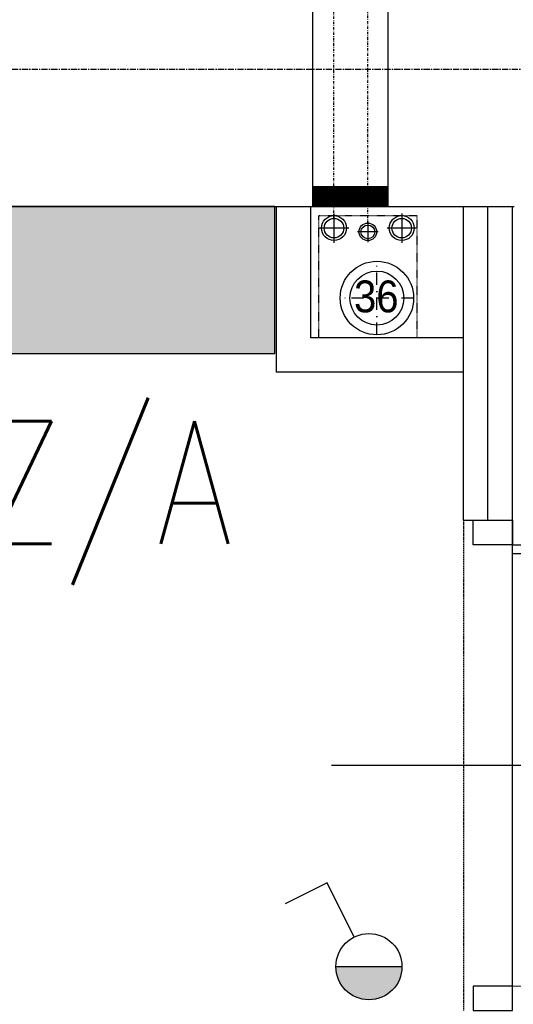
# Model space of a CAD drawing. Header units: inches. Extents: x -281236 to -70395, y 38777 to 102341.
# Tile 44 of 244: x -139467 to -139366, y 41430 to 41631. Entities that reach past the tile are written whole.
import ezdxf

# ---------------------------------------------------------------- set-up
doc = ezdxf.new("R2010")
doc.units = ezdxf.units.IN
doc.header["$MEASUREMENT"] = 0
for name, pattern in [('00-inst$0$DASHDOT', [1, 0.5, -0.25, 0, -0.25]), ('CENTER', [2, 1.25, -0.25, 0.25, -0.25]), ('DASHDOT', [1, 0.5, -0.25, 0, -0.25]), ('DASHED2', [0.375, 0.25, -0.125])]:
    doc.linetypes.add(name, pattern=pattern)
doc.layers.get('0').update_dxf_attribs({"color": 101})
for name, color, linetype in [('Drz---drzwi', 5, 'Continuous'), ('E35', 6, 'Continuous'), ('E50', 3, 'Continuous'), ('Ins-kan', 54, 'Continuous'), ('Ins-wod', 152, 'Continuous'), ('M-wodomierze', 7, 'Continuous'), ('Mw-wc-rury', 160, 'DASHDOT'), ('Os-osie glowne', 8, 'CENTER'), ('piony_K_nr', 240, 'Continuous'), ('Sc-cegla pelna', 32, 'Continuous'), ('Sc-gk', 120, 'Continuous'), ('Sc-gk-hatch', 8, 'Continuous'), ('Sc-nad', 5, 'DASHED2'), ('W-otwor-strop', 126, 'Continuous')]:
    doc.layers.add(name, color=color, linetype=linetype)
doc.styles.add('ROMANS', font='romans', dxfattribs={"width": 0.85})
doc.styles.add('TYTUL2', font='ARIAL.TTF')
doc.linetypes.add('BATTING', pattern='A,0.0001,-0.1,[134,ltypeshp.shx,S=0.1,R=0,X=-0.1,Y=0],-0.2,[134,ltypeshp.shx,S=0.1,R=180,X=0.1,Y=0],-0.1', length=0.4001)

# ---------------------------------------------------------------- blocks, each defined once
blk = doc.blocks.new('_0630_DRZWI_90')
at = {"ltscale": 7}
for p, q in [((5, 8), (5, 98)), ((6.8, 8), (6.8, 97.98))]:
    blk.add_line(p, q, dxfattribs=at)
at = {"ltscale": 25}
for p, q in [((50, 19.7), (50, -28.9)), ((5, 8), (0, 8)), ((0, 8), (5, 8)), ((0, 0), (0, 8)), ((95, 8), (5, 8)), ((5, 8), (5, 0)), ((95, 8), (95, 0)), ((100, 8), (95, 8)), ((100, 0), (100, 8)), ((5, 0), (0, 0)), ((5, 0), (0, 0)), ((95, 0), (100, 0)), ((95, 0), (100, 0))]:
    blk.add_line(p, q, dxfattribs=at)
at = {"ltscale": 7}
blk.add_arc((5, 8), 90, 0, 90, dxfattribs=at)
blk = doc.blocks.new('_gslkflhklgj')
at = {"linetype": '00-inst$0$DASHDOT', "ltscale": 5}
for p, q in [((0, -7.5), (0, 7.5)), ((7.5, 0), (-7.5, 0))]:
    blk.add_line(p, q, dxfattribs=at)
for radius in [7.5, 5.5]:
    blk.add_circle((0, 0), radius)
blk = doc.blocks.new('pion_woda')
at = {"layer": 'Ins-wod'}
for p, q in [((0, 3), (0, -3)), ((3, 0), (-3, 0))]:
    blk.add_line(p, q, dxfattribs=at)
for centre, radius in [((0, 0.02), 2.55), ((0, 0), 2)]:
    blk.add_circle(centre, radius, dxfattribs=at)
blk = doc.blocks.new('pion_mały')
at = {"layer": 'Ins-wod'}
for p, q in [((0, 2.08), (0, -2.12)), ((2.1, -0.02), (-2.1, -0.02))]:
    blk.add_line(p, q, dxfattribs=at)
for centre, radius in [((0, 0), 1.79), ((0, -0.02), 1.4)]:
    blk.add_circle(centre, radius, dxfattribs=at)
blk = doc.blocks.new('piony_W')
for name, p in [('pion_woda', (-6.91, 0.76)), ('pion_mały', (0, 0.02)), ('pion_woda', (6.91, 0.76))]:
    blk.add_blockref(name, p)

msp = doc.modelspace()

# ---------------------------------------------------------------- hatches: boundary and pattern name
at = {"layer": 'E35'}
msp.add_hatch(color=256, dxfattribs=at).paths.add_polyline_path([(-139389.19, 41438.12), (-139402.69, 41438.12, 1)])
at = {"layer": 'E50'}
msp.add_hatch(color=256, dxfattribs=at).paths.add_polyline_path([(-139505.13, 41593.17), (-139505.13, 41563.17), (-139415.13, 41563.17), (-139415.13, 41593.17)])

# ---------------------------------------------------------------- linework, layer by layer
at = {"layer": 'E35'}
for p, q in [((-139404.49, 41455.2), (-139413.02, 41450.92)), ((-139398.96, 41444.16), (-139404.49, 41455.2)), ((-139402.69, 41438.12), (-139389.19, 41438.12))]:
    msp.add_line(p, q, dxfattribs=at)
msp.add_circle((-139395.94, 41438.12), 6.75, dxfattribs=at)
at = {"layer": 'E50'}
msp.add_lwpolyline([(-139505.13, 41563.17), (-139415.13, 41563.17), (-139415.13, 41593.17), (-139505.13, 41593.17)], close=True, dxfattribs=at)
at = {"layer": 'M-wodomierze', "linetype": 'Continuous'}
msp.add_lwpolyline([(-139407.37, 41651.16), (-139392.11, 41651.16), (-139392.11, 41593.17), (-139407.37, 41593.17)], close=True, dxfattribs=at)
at = {"layer": 'M-wodomierze', "linetype": 'Continuous', "const_width": 4}
msp.add_lwpolyline([(-139407.37, 41595.33), (-139392.11, 41595.33)], dxfattribs=at)
at = {"layer": 'Mw-wc-rury'}
for p, q in [((-139403.07, 41590.74), (-139403.07, 41675.63)), ((-139396.16, 41589.78), (-139396.16, 41662.29))]:
    msp.add_line(p, q, dxfattribs=at)
at = {"layer": 'Os-osie glowne'}
msp.add_lwpolyline([(-143378.77, 41621.16), (-138190.25, 41621.16)], dxfattribs=at)
at = {"layer": 'Sc-cegla pelna'}
msp.add_line((-139680.87, 41593.16), (-139366.29, 41593.19), dxfattribs=at)
at = {"layer": 'Sc-gk'}
for p, q in [((-139414.87, 41593.18), (-139414.87, 41559.34)), ((-139407.87, 41593.18), (-139407.87, 41566.34)), ((-139376.65, 41529.16), (-139376.65, 41593.19)), ((-139366.65, 41529.16), (-139366.65, 41593.19)), ((-139376.65, 41566.34), (-139407.87, 41566.34)), ((-139376.65, 41559.34), (-139414.87, 41559.34)), ((-139376.65, 41529.16), (-139366.65, 41529.16))]:
    msp.add_line(p, q, dxfattribs=at)
at = {"layer": 'Sc-gk-hatch', "linetype": 'BATTING', "ltscale": 0.22}
msp.add_line((-139371.65, 41529.16), (-139371.65, 41593.19), dxfattribs=at)
at = {"layer": 'Sc-nad'}
msp.add_line((-139376.65, 41529.16), (-139376.65, 41429.16), dxfattribs=at)
at = {"layer": 'W-otwor-strop', "linetype": 'DASHED2', "ltscale": 0.3}
msp.add_lwpolyline([(-139386.16, 41566.34), (-139406.16, 41566.34), (-139406.16, 41591.34), (-139386.16, 41591.34)], close=True, dxfattribs=at)
msp.add_lwpolyline([(-139386.16, 41566.34), (-139406.16, 41566.34), (-139406.16, 41591.34), (-139386.16, 41591.34)], close=True, dxfattribs=at)
msp.add_lwpolyline([(-139386.16, 41566.34), (-139406.16, 41566.34), (-139406.16, 41591.34), (-139386.16, 41591.34)], close=True, dxfattribs=at)
msp.add_lwpolyline([(-139386.16, 41566.34), (-139406.16, 41566.34), (-139406.16, 41591.34), (-139386.16, 41591.34)], close=True, dxfattribs=at)

# ---------------------------------------------------------------- block references
msp.add_blockref('piony_W', (-139396.16, 41587.98))
at = {"layer": 'Drz---drzwi', "rotation": 270}
msp.add_blockref('_0630_DRZWI_90', (-139374.65, 41529.16), dxfattribs=at)
at = {"layer": 'Ins-kan'}
msp.add_blockref('_gslkflhklgj', (-139394.31, 41574.48), dxfattribs=at)

# ---------------------------------------------------------------- texts
at = {"layer": 'E50', "style": 'ROMANS', "width": 0.8}
msp.add_text('R/HYDR/PPOZ/A', height=25, dxfattribs=at).set_placement((-139656.13, 41524.35))
at = {"layer": 'piony_K_nr', "style": 'TYTUL2', "width": 0.9}
msp.add_text('36', height=6.5, dxfattribs=at).set_placement((-139398.98, 41571.57, -76.7))

doc.saveas('drawing.dxf')
